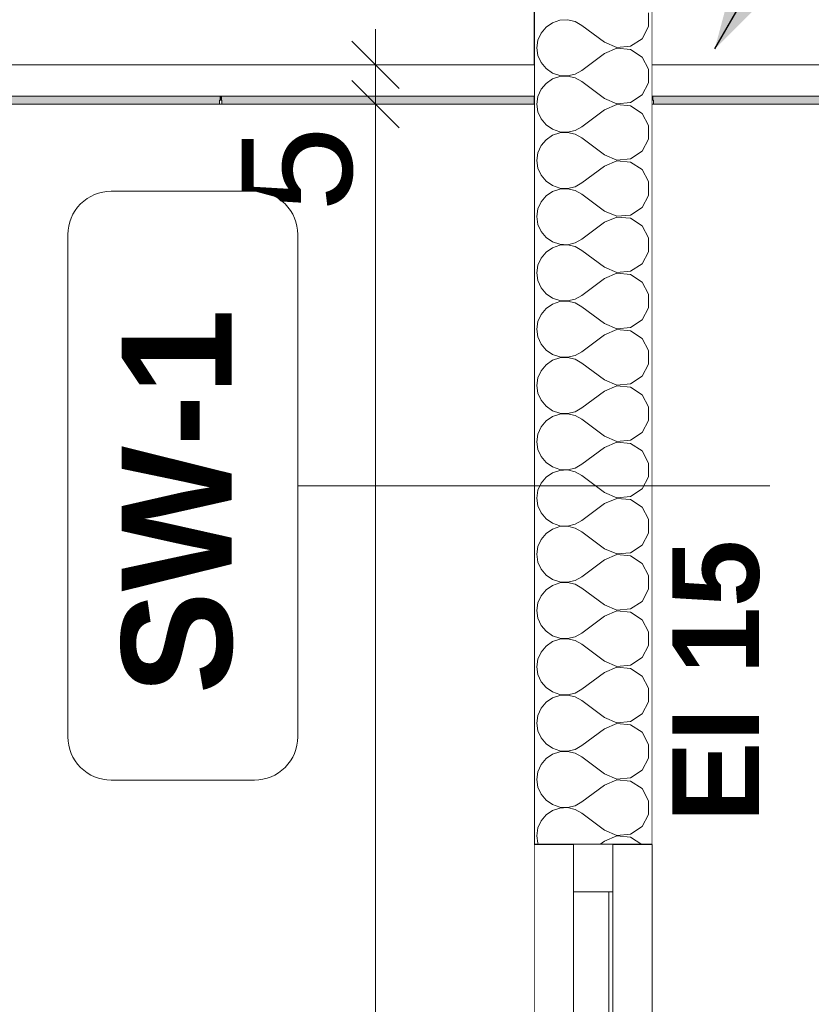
# Model space of a CAD drawing. Header units: millimetres. Extents: x -12989 to 402831, y -50461 to 30884.
# Tile 34 of 175: x 365589 to 366595, y -44103 to -42853. Entities that reach past the tile are written whole.
import ezdxf

# ---------------------------------------------------------------- set-up
doc = ezdxf.new("R2010")
doc.units = ezdxf.units.MM
doc.header["$MEASUREMENT"] = 0
doc.linetypes.add('Wipeout_Contour', pattern=[1000, 0, -1000])
for name, color, linetype in [('A_OZN_ODNOSNIKI', 7, 'Continuous'), ('A_WN_SUFITY', 7, 'Continuous'), ('Nowe_04-ŚCIANY DZIAŁOWE', 7, 'Continuous'), ('Nowe_A_WYM', 7, 'Continuous'), ('Nowe_Drzwi Archicad', 7, 'Continuous')]:
    doc.layers.add(name, color=color, linetype=linetype)
for name, color, linetype, lineweight in [('A_OZN_ODNOSNIKI_Nr_pióra__6', 7, 'Continuous', 13), ('A_OZN_ODNOSNIKI_Nr_pióra__85', 7, 'Continuous', 13), ('A_WN_SUFITY_Nr_pióra__2', 7, 'Continuous', 13), ('A_WN_SUFITY_Nr_pióra__49', 7, 'Continuous', 15), ('Nowe_04-ŚCIANY DZIAŁOWE_Nr_pióra__27', 7, 'Continuous', 25), ('Nowe_A_OZN_ODNOSNIKI_Nr_pióra__85', 7, 'Continuous', 13), ('Nowe_A_WYM_Nr_pióra__1', 7, 'Continuous', 13), ('Nowe_A_WYM_Nr_pióra__45', 7, 'Continuous', 15), ('Nowe_A_WYM_Nr_pióra__85', 7, 'Continuous', 13), ('Nowe_Drzwi Archicad_Nr_pióra__23', 7, 'Continuous', 15), ('Nowe_Drzwi Archicad_Nr_pióra__3', 7, 'Continuous', 13), ('Nowe_Drzwi Archicad_Nr_pióra__87', 7, 'Continuous', 13)]:
    doc.layers.add(name, color=color, linetype=linetype, lineweight=lineweight)
doc.layers.add('Nowe_04-ŚCIANY DZIAŁOWE_Nr_pióra__174', color=7, linetype='Continuous', lineweight=5, true_color=0x6a6a6a)
doc.layers.add('Nowe_A_OZN_OPIS_Nr_pióra__17', color=7, linetype='Continuous', lineweight=13, true_color=0xde1212)
doc.styles.add('STYL_AUTOMATYCZNY_2', font='arial.ttf')
doc.styles.add('STYL_AUTOMATYCZNY_4', font='arial.ttf')
doc.styles.add('STYL_AUTOMATYCZNY_5', font='arial.ttf')
doc.dimstyles.new('STYL_AUTOMATYCZNY__2', dxfattribs={"dimtxt": 139.999998, "dimasz": 57, "dimexe": 0.18, "dimexo": 0.0625, "dimgap": 0, "dimtad": 1, "dimdec": 0, "dimlfac": 0.1, "dimzin": 0, "dimdsep": 46, "dimtxsty": 'STYL_AUTOMATYCZNY_4', "dimblk": 'ARROWHEAD_6', "dimblk1": 'ARROWHEAD_6', "dimblk2": 'ARROWHEAD_6', "dimcen": 0.09, "dimse1": 1, "dimse2": 1, "dimclrd": 7, "dimclre": 7, "dimclrt": 7, "dimadec": 0, "dimazin": 0, "dimtfac": 1, "dimtdec": 4, "dimtmove": 0, "dimatfit": 3, "dimfxl": 0, "dimtolj": 1, "dimtzin": 0, "dimarcsym": 0})
doc.dimstyles.new('STYL_AUTOMATYCZNY__3', dxfattribs={"dimtxt": 0.18, "dimasz": 91.2, "dimexe": 0.18, "dimexo": 0.0625, "dimgap": 0, "dimtad": 0, "dimtih": 1, "dimtoh": 1, "dimdec": 4, "dimzin": 0, "dimdsep": 46, "dimcen": 0.09, "dimadec": 0, "dimazin": 0, "dimtfac": 1, "dimtdec": 4, "dimtmove": 0, "dimatfit": 3, "dimldrblk": 'ARROWHEAD_5', "dimfxl": 0, "dimtolj": 1, "dimtzin": 0, "dimarcsym": 0})

# ---------------------------------------------------------------- blocks, each defined once
blk = doc.blocks.new('*X18', base_point=(362576.7, -45960.6))
at = {"layer": 'Nowe_04-ŚCIANY DZIAŁOWE_Nr_pióra__174', "color": 251, "linetype": 'Continuous', "lineweight": 5, "true_color": 0x6a6a6a}
for p, q in [((366275.1, -42854.1), (366265.8, -42857.2)), ((366285, -42853.6), (366275.1, -42854.1)), ((366294.6, -42855.8), (366285, -42853.6)), ((366303.2, -42860.6), (366294.6, -42855.8)), ((366387.8, -42862.1), (366387.8, -42844.8)), ((366257.7, -42862.8), (366251.4, -42870.4)), ((366265.8, -42857.2), (366257.7, -42862.8)), ((366331.8, -42882), (366303.2, -42860.6)), ((366379.6, -42877.5), (366387.8, -42862.1)), ((366247.4, -42879.4), (366246.1, -42889.2)), ((366251.4, -42870.4), (366247.4, -42879.4)), ((366365.1, -42887.1), (366379.6, -42877.5)), ((366246.1, -42889.2), (366247.4, -42898.9)), ((366331.8, -42882), (366347.8, -42888.8)), ((366347.8, -42889.6), (366331.8, -42896.3)), ((366347.8, -42888.8), (366365.1, -42887.1)), ((366365.1, -42891.2), (366347.8, -42889.6)), ((366379.6, -42900.8), (366365.1, -42891.2)), ((366247.4, -42898.9), (366251.4, -42907.9)), ((366331.8, -42896.3), (366303.2, -42917.7)), ((366387.8, -42916.2), (366379.6, -42900.8)), ((366251.4, -42907.9), (366257.7, -42915.5)), ((366257.7, -42915.5), (366265.8, -42921.1)), ((366294.6, -42922.5), (366303.2, -42917.7)), ((366387.8, -42933.6), (366387.8, -42916.2)), ((366265.8, -42928.6), (366257.7, -42934.2)), ((366265.8, -42921.1), (366275.1, -42924.3)), ((366275.1, -42925.5), (366265.8, -42928.6)), ((366275.1, -42924.3), (366285, -42924.7)), ((366285, -42925), (366275.1, -42925.5)), ((366285, -42924.7), (366294.6, -42922.5)), ((366294.6, -42927.3), (366285, -42925)), ((366303.2, -42932), (366294.6, -42927.3)), ((366251.4, -42941.8), (366247.4, -42950.8)), ((366257.7, -42934.2), (366251.4, -42941.8)), ((366331.8, -42953.4), (366303.2, -42932)), ((366379.6, -42948.9), (366387.8, -42933.6)), ((366247.4, -42950.8), (366246.1, -42960.6)), ((366331.8, -42953.4), (366347.8, -42960.2)), ((366365.1, -42958.5), (366379.6, -42948.9)), ((366246.1, -42960.6), (366247.4, -42970.4)), ((366331.8, -42967.7), (366303.2, -42989.2)), ((366347.8, -42961), (366331.8, -42967.7)), ((366347.8, -42960.2), (366365.1, -42958.5)), ((366365.1, -42962.6), (366347.8, -42961)), ((366379.6, -42972.3), (366365.1, -42962.6)), ((366247.4, -42970.4), (366251.4, -42979.4)), ((366251.4, -42979.4), (366257.7, -42987)), ((366387.8, -42987.6), (366379.6, -42972.3)), ((366257.7, -42987), (366265.8, -42992.5)), ((366265.8, -42992.5), (366275.1, -42995.7)), ((366285, -42996.2), (366294.6, -42993.9)), ((366294.6, -42993.9), (366303.2, -42989.2)), ((366387.8, -43005), (366387.8, -42987.6)), ((366257.7, -43005.7), (366251.4, -43013.2)), ((366265.8, -43000.1), (366257.7, -43005.7)), ((366275.1, -42996.9), (366265.8, -43000.1)), ((366275.1, -42995.7), (366285, -42996.2)), ((366285, -42996.5), (366275.1, -42996.9)), ((366294.6, -42998.7), (366285, -42996.5)), ((366303.2, -43003.4), (366294.6, -42998.7)), ((366331.8, -43024.9), (366303.2, -43003.4)), ((366379.6, -43020.3), (366387.8, -43005)), ((366251.4, -43013.2), (366247.4, -43022.3)), ((366247.4, -43022.3), (366246.1, -43032)), ((366331.8, -43024.9), (366347.8, -43031.6)), ((366347.8, -43031.6), (366365.1, -43030)), ((366365.1, -43030), (366379.6, -43020.3)), ((366246.1, -43032), (366247.4, -43041.8)), ((366247.4, -43041.8), (366251.4, -43050.8)), ((366331.8, -43039.2), (366303.2, -43060.6)), ((366347.8, -43032.4), (366331.8, -43039.2)), ((366365.1, -43034.1), (366347.8, -43032.4)), ((366379.6, -43043.7), (366365.1, -43034.1)), ((366387.8, -43059), (366379.6, -43043.7)), ((366251.4, -43050.8), (366257.7, -43058.4)), ((366257.7, -43058.4), (366265.8, -43064)), ((366265.8, -43064), (366275.1, -43067.1)), ((366275.1, -43068.4), (366265.8, -43071.5)), ((366275.1, -43067.1), (366285, -43067.6)), ((366285, -43067.9), (366275.1, -43068.4)), ((366285, -43067.6), (366294.6, -43065.4)), ((366294.6, -43070.1), (366285, -43067.9)), ((366294.6, -43065.4), (366303.2, -43060.6)), ((366387.8, -43076.4), (366387.8, -43059)), ((366257.7, -43077.1), (366251.4, -43084.7)), ((366265.8, -43071.5), (366257.7, -43077.1)), ((366303.2, -43074.9), (366294.6, -43070.1)), ((366331.8, -43096.3), (366303.2, -43074.9)), ((366379.6, -43091.8), (366387.8, -43076.4)), ((366247.4, -43093.7), (366246.1, -43103.4)), ((366251.4, -43084.7), (366247.4, -43093.7)), ((366365.1, -43101.4), (366379.6, -43091.8)), ((366246.1, -43103.4), (366247.4, -43113.2)), ((366331.8, -43096.3), (366347.8, -43103)), ((366347.8, -43103.9), (366331.8, -43110.6)), ((366347.8, -43103), (366365.1, -43101.4)), ((366365.1, -43105.5), (366347.8, -43103.9)), ((366379.6, -43115.1), (366365.1, -43105.5)), ((366247.4, -43113.2), (366251.4, -43122.2)), ((366331.8, -43110.6), (366303.2, -43132)), ((366387.8, -43130.5), (366379.6, -43115.1)), ((366251.4, -43122.2), (366257.7, -43129.8)), ((366257.7, -43129.8), (366265.8, -43135.4)), ((366387.8, -43147.9), (366387.8, -43130.5)), ((366265.8, -43142.9), (366257.7, -43148.5)), ((366265.8, -43135.4), (366275.1, -43138.5)), ((366275.1, -43139.8), (366265.8, -43142.9)), ((366275.1, -43138.5), (366285, -43139)), ((366285, -43139.3), (366275.1, -43139.8)), ((366285, -43139), (366294.6, -43136.8)), ((366294.6, -43141.5), (366285, -43139.3)), ((366294.6, -43136.8), (366303.2, -43132)), ((366303.2, -43146.3), (366294.6, -43141.5)), ((366251.4, -43156.1), (366247.4, -43165.1)), ((366257.7, -43148.5), (366251.4, -43156.1)), ((366331.8, -43167.7), (366303.2, -43146.3)), ((366379.6, -43163.2), (366387.8, -43147.9)), ((366247.4, -43165.1), (366246.1, -43174.9)), ((366331.8, -43167.7), (366347.8, -43174.5)), ((366365.1, -43172.8), (366379.6, -43163.2)), ((366246.1, -43174.9), (366247.4, -43184.6)), ((366347.8, -43175.3), (366331.8, -43182)), ((366347.8, -43174.5), (366365.1, -43172.8)), ((366365.1, -43176.9), (366347.8, -43175.3)), ((366379.6, -43186.6), (366365.1, -43176.9)), ((366247.4, -43184.6), (366251.4, -43193.7)), ((366251.4, -43193.7), (366257.7, -43201.2)), ((366331.8, -43182), (366303.2, -43203.4)), ((366387.8, -43201.9), (366379.6, -43186.6)), ((366257.7, -43201.2), (366265.8, -43206.8)), ((366265.8, -43206.8), (366275.1, -43210)), ((366294.6, -43208.2), (366303.2, -43203.4)), ((366387.8, -43219.3), (366387.8, -43201.9)), ((366265.8, -43214.4), (366257.7, -43219.9)), ((366275.1, -43211.2), (366265.8, -43214.4)), ((366275.1, -43210), (366285, -43210.4)), ((366285, -43210.7), (366275.1, -43211.2)), ((366285, -43210.4), (366294.6, -43208.2)), ((366294.6, -43213), (366285, -43210.7)), ((366303.2, -43217.7), (366294.6, -43213)), ((366331.8, -43239.2), (366303.2, -43217.7)), ((366379.6, -43234.6), (366387.8, -43219.3)), ((366251.4, -43227.5), (366247.4, -43236.5)), ((366257.7, -43219.9), (366251.4, -43227.5)), ((366247.4, -43236.5), (366246.1, -43246.3)), ((366331.8, -43239.2), (366347.8, -43245.9)), ((366347.8, -43245.9), (366365.1, -43244.3)), ((366365.1, -43244.3), (366379.6, -43234.6)), ((366246.1, -43246.3), (366247.4, -43256.1)), ((366247.4, -43256.1), (366251.4, -43265.1)), ((366331.8, -43253.4), (366303.2, -43274.9)), ((366347.8, -43246.7), (366331.8, -43253.4)), ((366365.1, -43248.4), (366347.8, -43246.7)), ((366379.6, -43258), (366365.1, -43248.4)), ((366251.4, -43265.1), (366257.7, -43272.7)), ((366387.8, -43273.3), (366379.6, -43258)), ((366257.7, -43272.7), (366265.8, -43278.3)), ((366265.8, -43278.3), (366275.1, -43281.4)), ((366275.1, -43281.4), (366285, -43281.9)), ((366285, -43281.9), (366294.6, -43279.6)), ((366294.6, -43279.6), (366303.2, -43274.9)), ((366387.8, -43290.7), (366387.8, -43273.3)), ((366257.7, -43291.4), (366251.4, -43299)), ((366265.8, -43285.8), (366257.7, -43291.4)), ((366275.1, -43282.6), (366265.8, -43285.8)), ((366285, -43282.2), (366275.1, -43282.6)), ((366294.6, -43284.4), (366285, -43282.2)), ((366303.2, -43289.2), (366294.6, -43284.4)), ((366331.8, -43310.6), (366303.2, -43289.2)), ((366379.6, -43306.1), (366387.8, -43290.7)), ((366251.4, -43299), (366247.4, -43308)), ((366365.1, -43315.7), (366379.6, -43306.1)), ((366247.4, -43308), (366246.1, -43317.7)), ((366246.1, -43317.7), (366247.4, -43327.5)), ((366331.8, -43310.6), (366347.8, -43317.3)), ((366347.8, -43318.1), (366331.8, -43324.9)), ((366347.8, -43317.3), (366365.1, -43315.7)), ((366365.1, -43319.8), (366347.8, -43318.1)), ((366247.4, -43327.5), (366251.4, -43336.5)), ((366331.8, -43324.9), (366303.2, -43346.3)), ((366379.6, -43329.4), (366365.1, -43319.8)), ((366387.8, -43344.8), (366379.6, -43329.4)), ((366251.4, -43336.5), (366257.7, -43344.1)), ((366257.7, -43344.1), (366265.8, -43349.7)), ((366265.8, -43349.7), (366275.1, -43352.8)), ((366275.1, -43354.1), (366265.8, -43357.2)), ((366275.1, -43352.8), (366285, -43353.3)), ((366285, -43353.6), (366275.1, -43354.1)), ((366285, -43353.3), (366294.6, -43351.1)), ((366294.6, -43355.8), (366285, -43353.6)), ((366294.6, -43351.1), (366303.2, -43346.3)), ((366303.2, -43360.6), (366294.6, -43355.8)), ((366387.8, -43362.1), (366387.8, -43344.8)), ((366257.7, -43362.8), (366251.4, -43370.4)), ((366265.8, -43357.2), (366257.7, -43362.8)), ((366331.8, -43382), (366303.2, -43360.6)), ((366379.6, -43377.5), (366387.8, -43362.1)), ((366247.4, -43379.4), (366246.1, -43389.2)), ((366251.4, -43370.4), (366247.4, -43379.4)), ((366365.1, -43387.1), (366379.6, -43377.5)), ((366246.1, -43389.2), (366247.4, -43398.9)), ((366331.8, -43382), (366347.8, -43388.8)), ((366347.8, -43389.6), (366331.8, -43396.3)), ((366347.8, -43388.8), (366365.1, -43387.1)), ((366365.1, -43391.2), (366347.8, -43389.6)), ((366379.6, -43400.8), (366365.1, -43391.2)), ((366247.4, -43398.9), (366251.4, -43407.9)), ((366331.8, -43396.3), (366303.2, -43417.7)), ((366387.8, -43416.2), (366379.6, -43400.8)), ((366251.4, -43407.9), (366257.7, -43415.5)), ((366257.7, -43415.5), (366265.8, -43421.1)), ((366294.6, -43422.5), (366303.2, -43417.7)), ((366387.8, -43433.6), (366387.8, -43416.2)), ((366265.8, -43428.6), (366257.7, -43434.2)), ((366265.8, -43421.1), (366275.1, -43424.3)), ((366275.1, -43425.5), (366265.8, -43428.6)), ((366275.1, -43424.3), (366285, -43424.7)), ((366285, -43425), (366275.1, -43425.5)), ((366285, -43424.7), (366294.6, -43422.5)), ((366294.6, -43427.3), (366285, -43425)), ((366303.2, -43432), (366294.6, -43427.3)), ((366251.4, -43441.8), (366247.4, -43450.8)), ((366257.7, -43434.2), (366251.4, -43441.8)), ((366331.8, -43453.4), (366303.2, -43432)), ((366379.6, -43448.9), (366387.8, -43433.6)), ((366247.4, -43450.8), (366246.1, -43460.6)), ((366331.8, -43453.4), (366347.8, -43460.2)), ((366365.1, -43458.5), (366379.6, -43448.9)), ((366246.1, -43460.6), (366247.4, -43470.4)), ((366331.8, -43467.7), (366303.2, -43489.2)), ((366347.8, -43461), (366331.8, -43467.7)), ((366347.8, -43460.2), (366365.1, -43458.5)), ((366365.1, -43462.6), (366347.8, -43461)), ((366379.6, -43472.3), (366365.1, -43462.6)), ((366247.4, -43470.4), (366251.4, -43479.4)), ((366251.4, -43479.4), (366257.7, -43487)), ((366387.8, -43487.6), (366379.6, -43472.3)), ((366257.7, -43487), (366265.8, -43492.5)), ((366265.8, -43492.5), (366275.1, -43495.7)), ((366285, -43496.2), (366294.6, -43493.9)), ((366294.6, -43493.9), (366303.2, -43489.2)), ((366387.8, -43505), (366387.8, -43487.6)), ((366257.7, -43505.7), (366251.4, -43513.2)), ((366265.8, -43500.1), (366257.7, -43505.7)), ((366275.1, -43496.9), (366265.8, -43500.1)), ((366275.1, -43495.7), (366285, -43496.2)), ((366285, -43496.5), (366275.1, -43496.9)), ((366294.6, -43498.7), (366285, -43496.5)), ((366303.2, -43503.4), (366294.6, -43498.7)), ((366331.8, -43524.9), (366303.2, -43503.4)), ((366379.6, -43520.3), (366387.8, -43505)), ((366251.4, -43513.2), (366247.4, -43522.3)), ((366247.4, -43522.3), (366246.1, -43532)), ((366331.8, -43524.9), (366347.8, -43531.6)), ((366347.8, -43531.6), (366365.1, -43530)), ((366365.1, -43530), (366379.6, -43520.3)), ((366246.1, -43532), (366247.4, -43541.8)), ((366247.4, -43541.8), (366251.4, -43550.8)), ((366331.8, -43539.2), (366303.2, -43560.6)), ((366347.8, -43532.4), (366331.8, -43539.2)), ((366365.1, -43534.1), (366347.8, -43532.4)), ((366379.6, -43543.7), (366365.1, -43534.1)), ((366387.8, -43559), (366379.6, -43543.7)), ((366251.4, -43550.8), (366257.7, -43558.4)), ((366257.7, -43558.4), (366265.8, -43564)), ((366265.8, -43564), (366275.1, -43567.1)), ((366275.1, -43568.4), (366265.8, -43571.5)), ((366275.1, -43567.1), (366285, -43567.6)), ((366285, -43567.9), (366275.1, -43568.4)), ((366285, -43567.6), (366294.6, -43565.4)), ((366294.6, -43570.1), (366285, -43567.9)), ((366294.6, -43565.4), (366303.2, -43560.6)), ((366387.8, -43576.4), (366387.8, -43559)), ((366257.7, -43577.1), (366251.4, -43584.7)), ((366265.8, -43571.5), (366257.7, -43577.1)), ((366303.2, -43574.9), (366294.6, -43570.1)), ((366331.8, -43596.3), (366303.2, -43574.9)), ((366379.6, -43591.8), (366387.8, -43576.4)), ((366247.4, -43593.7), (366246.1, -43603.4)), ((366251.4, -43584.7), (366247.4, -43593.7)), ((366365.1, -43601.4), (366379.6, -43591.8)), ((366246.1, -43603.4), (366247.4, -43613.2)), ((366331.8, -43596.3), (366347.8, -43603)), ((366347.8, -43603.9), (366331.8, -43610.6)), ((366347.8, -43603), (366365.1, -43601.4)), ((366365.1, -43605.5), (366347.8, -43603.9)), ((366379.6, -43615.1), (366365.1, -43605.5)), ((366247.4, -43613.2), (366251.4, -43622.2)), ((366331.8, -43610.6), (366303.2, -43632)), ((366387.8, -43630.5), (366379.6, -43615.1)), ((366251.4, -43622.2), (366257.7, -43629.8)), ((366257.7, -43629.8), (366265.8, -43635.4)), ((366387.8, -43647.9), (366387.8, -43630.5)), ((366265.8, -43642.9), (366257.7, -43648.5)), ((366265.8, -43635.4), (366275.1, -43638.5)), ((366275.1, -43639.8), (366265.8, -43642.9)), ((366275.1, -43638.5), (366285, -43639)), ((366285, -43639.3), (366275.1, -43639.8)), ((366285, -43639), (366294.6, -43636.8)), ((366294.6, -43641.5), (366285, -43639.3)), ((366294.6, -43636.8), (366303.2, -43632)), ((366303.2, -43646.3), (366294.6, -43641.5)), ((366251.4, -43656.1), (366247.4, -43665.1)), ((366257.7, -43648.5), (366251.4, -43656.1)), ((366331.8, -43667.7), (366303.2, -43646.3)), ((366379.6, -43663.2), (366387.8, -43647.9)), ((366247.4, -43665.1), (366246.1, -43674.9)), ((366331.8, -43667.7), (366347.8, -43674.5)), ((366365.1, -43672.8), (366379.6, -43663.2)), ((366246.1, -43674.9), (366247.4, -43684.6)), ((366347.8, -43675.3), (366331.8, -43682)), ((366347.8, -43674.5), (366365.1, -43672.8)), ((366365.1, -43676.9), (366347.8, -43675.3)), ((366379.6, -43686.6), (366365.1, -43676.9)), ((366247.4, -43684.6), (366251.4, -43693.7)), ((366251.4, -43693.7), (366257.7, -43701.2)), ((366331.8, -43682), (366303.2, -43703.4)), ((366387.8, -43701.9), (366379.6, -43686.6)), ((366257.7, -43701.2), (366265.8, -43706.8)), ((366265.8, -43706.8), (366275.1, -43710)), ((366294.6, -43708.2), (366303.2, -43703.4)), ((366387.8, -43719.3), (366387.8, -43701.9)), ((366265.8, -43714.4), (366257.7, -43719.9)), ((366275.1, -43711.2), (366265.8, -43714.4)), ((366275.1, -43710), (366285, -43710.4)), ((366285, -43710.7), (366275.1, -43711.2)), ((366285, -43710.4), (366294.6, -43708.2)), ((366294.6, -43713), (366285, -43710.7)), ((366303.2, -43717.7), (366294.6, -43713)), ((366331.8, -43739.2), (366303.2, -43717.7)), ((366379.6, -43734.6), (366387.8, -43719.3)), ((366251.4, -43727.5), (366247.4, -43736.5)), ((366257.7, -43719.9), (366251.4, -43727.5)), ((366247.4, -43736.5), (366246.1, -43746.3)), ((366331.8, -43739.2), (366347.8, -43745.9)), ((366347.8, -43745.9), (366365.1, -43744.3)), ((366365.1, -43744.3), (366379.6, -43734.6)), ((366246.1, -43746.3), (366247.4, -43756.1)), ((366247.4, -43756.1), (366251.4, -43765.1)), ((366331.8, -43753.4), (366303.2, -43774.9)), ((366347.8, -43746.7), (366331.8, -43753.4)), ((366365.1, -43748.4), (366347.8, -43746.7)), ((366379.6, -43758), (366365.1, -43748.4)), ((366251.4, -43765.1), (366257.7, -43772.7)), ((366387.8, -43773.3), (366379.6, -43758)), ((366257.7, -43772.7), (366265.8, -43778.3)), ((366265.8, -43778.3), (366275.1, -43781.4)), ((366275.1, -43781.4), (366285, -43781.9)), ((366285, -43781.9), (366294.6, -43779.6)), ((366294.6, -43779.6), (366303.2, -43774.9)), ((366387.8, -43790.7), (366387.8, -43773.3)), ((366257.7, -43791.4), (366251.4, -43799)), ((366265.8, -43785.8), (366257.7, -43791.4)), ((366275.1, -43782.6), (366265.8, -43785.8)), ((366285, -43782.2), (366275.1, -43782.6)), ((366294.6, -43784.4), (366285, -43782.2)), ((366303.2, -43789.2), (366294.6, -43784.4)), ((366331.8, -43810.6), (366303.2, -43789.2)), ((366379.6, -43806.1), (366387.8, -43790.7)), ((366251.4, -43799), (366247.4, -43808)), ((366365.1, -43815.7), (366379.6, -43806.1)), ((366247.4, -43808), (366246.1, -43817.7)), ((366246.1, -43817.7), (366247.4, -43827.5)), ((366331.8, -43810.6), (366347.8, -43817.3)), ((366347.8, -43818.1), (366331.8, -43824.9)), ((366347.8, -43817.3), (366365.1, -43815.7)), ((366365.1, -43819.8), (366347.8, -43818.1)), ((366247.4, -43827.5), (366251.4, -43836.5)), ((366331.8, -43824.9), (366303.2, -43846.3)), ((366379.6, -43829.4), (366365.1, -43819.8)), ((366387.8, -43844.8), (366379.6, -43829.4)), ((366251.4, -43836.5), (366257.7, -43844.1)), ((366257.7, -43844.1), (366265.8, -43849.7)), ((366265.8, -43849.7), (366275.1, -43852.8)), ((366275.1, -43854.1), (366265.8, -43857.2)), ((366275.1, -43852.8), (366285, -43853.3)), ((366285, -43853.6), (366275.1, -43854.1)), ((366285, -43853.3), (366294.6, -43851.1)), ((366294.6, -43855.8), (366285, -43853.6)), ((366294.6, -43851.1), (366303.2, -43846.3)), ((366303.2, -43860.6), (366294.6, -43855.8)), ((366387.8, -43862.1), (366387.8, -43844.8)), ((366257.7, -43862.8), (366251.4, -43870.4)), ((366265.8, -43857.2), (366257.7, -43862.8)), ((366331.8, -43882), (366303.2, -43860.6)), ((366379.6, -43877.5), (366387.8, -43862.1)), ((366247.4, -43879.4), (366246.1, -43889.2)), ((366251.4, -43870.4), (366247.4, -43879.4)), ((366365.1, -43887.1), (366379.6, -43877.5)), ((366246.1, -43889.2), (366247.4, -43898.9)), ((366331.8, -43882), (366347.8, -43888.8)), ((366347.8, -43889.6), (366331.8, -43896.3)), ((366347.8, -43888.8), (366365.1, -43887.1)), ((366365.1, -43891.2), (366347.8, -43889.6)), ((366379.2, -43900.6), (366365.1, -43891.2)), ((366247.4, -43898.9), (366248.2, -43900.6)), ((366331.8, -43896.3), (366326.1, -43900.6))]:
    blk.add_line(p, q, dxfattribs=at)
blk = doc.blocks.new('ElemPrzekroju_7_1', base_point=(362576.7, -45960.6))
at = {"color": 254, "linetype": 'Wipeout_Contour', "lineweight": 0, "ltscale": 1476057.859608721}
blk.add_wipeout([(366242.5, -45960.6), (366292.5, -45960.6), (366292.5, -43900.6), (366242.5, -43900.6)], dxfattribs=at).dxf.layer = 'Nowe_04-ŚCIANY DZIAŁOWE'
at = {"color": 254, "linetype": 'Wipeout_Contour', "lineweight": 0, "ltscale": 1845425.987843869}
blk.add_wipeout([(366342.5, -43960.6), (366342.5, -45960.6), (366392.5, -45960.6), (366392.5, -43900.6), (366342.5, -43900.6)], dxfattribs=at).dxf.layer = 'Nowe_04-ŚCIANY DZIAŁOWE'
at = {"color": 254, "linetype": 'Wipeout_Contour', "lineweight": 0, "ltscale": 1843647.524760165}
blk.add_wipeout([(366242.5, -39378.9), (366242.5, -43900.6), (366292.5, -43900.6), (366392.5, -43900.6), (366392.5, -39378.9)], dxfattribs=at).dxf.layer = 'Nowe_04-ŚCIANY DZIAŁOWE'
at = {"layer": 'Nowe_04-ŚCIANY DZIAŁOWE_Nr_pióra__27', "color": 7, "linetype": 'Continuous', "lineweight": 25}
for p, q in [((366242.5, -39378.9), (366242.5, -42910.6)), ((366392.5, -39378.9), (366392.5, -42910.6)), ((366242.5, -42960.6), (366242.5, -43900.6)), ((366392.5, -42960.6), (366392.5, -43900.6))]:
    blk.add_line(p, q, dxfattribs=at)
at = {"layer": 'Nowe_04-ŚCIANY DZIAŁOWE_Nr_pióra__27', "color": 7, "linetype": 'Continuous', "lineweight": 25, "flags": 128}
for points in [[(366242.5, -42910.6), (366242.5, -42950.6), (366242.5, -42960.6)], [(366392.5, -42910.6), (366392.5, -42950.6), (366392.5, -42955.6), (366392.5, -42960.6)], [(366392.5, -43900.6), (366342.5, -43900.6), (366292.5, -43900.6), (366242.5, -43900.6)]]:
    blk.add_lwpolyline(points, dxfattribs=at)
at = {"layer": 'Nowe_04-ŚCIANY DZIAŁOWE', "lineweight": 0}
blk.add_blockref('*X18', (362576.7, -45960.6), dxfattribs=at)
blk = doc.blocks.new('ElemPrzekroju_8_1', base_point=(362576.7, -45960.6))
at = {"color": 254, "linetype": 'Wipeout_Contour', "lineweight": 0, "ltscale": 11094433.41092372}
blk.add_wipeout([(366392.5, -44960.6), (366392.5, -45960.6), (366762.5, -45960.6), (366762.5, -43900.6), (367772.5, -43900.6), (367772.5, -45960.6), (368142.5, -45960.6), (368142.5, -44960.6), (368135.4, -44957.7), (368132.5, -44950.6), (368135.4, -44943.5), (368142.5, -44940.6), (368142.5, -42960.6), (367600, -42960.6), (367600, -42955.6), (367597, -42955.6), (367597, -42960.6), (366997, -42960.6), (366997, -42955.6), (366994, -42955.6), (366994, -42960.6), (366394, -42960.6), (366394, -42955.6), (366392.5, -42955.6), (366392.5, -44940.6), (366397.5, -44940.6), (366404.6, -44943.5), (366407.5, -44950.6), (366404.6, -44957.7), (366397.5, -44960.6)], dxfattribs=at).dxf.layer = 'Nowe_04-ŚCIANY DZIAŁOWE'
at = {"color": 254, "linetype": 'Wipeout_Contour', "lineweight": 0, "ltscale": 6641683.593556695}
blk.add_wipeout([(366410.1, -39413.3), (366392.5, -39412.3), (366392.5, -42950.6), (366398.2, -42950.6), (366994, -42950.6), (368142.5, -42950.6), (368142.5, -39509.4), (366550.1, -39751.9), (366540, -39749.5), (366538, -39743.6), (366545.2, -39737.8), (366557.4, -39735.4), (368075.4, -39504.2), (366470.1, -39416.5), (366470.1, -39476.5), (366413.1, -39476.5), (366413.1, -39535.5), (366410.1, -39535.5)], dxfattribs=at).dxf.layer = 'Nowe_04-ŚCIANY DZIAŁOWE'
blk = doc.blocks.new('ElemPrzekroju_14_1', base_point=(362576.7, -45960.6))
at = {"layer": 'Nowe_Drzwi Archicad_Nr_pióra__87', "color": 7, "linetype": 'Continuous', "lineweight": 13}
for p, q in [((366242.5, -45960.6), (366242.5, -43900.6)), ((366392.5, -43900.6), (366392.5, -45960.6))]:
    blk.add_line(p, q, dxfattribs=at)
at = {"color": 254, "linetype": 'Wipeout_Contour', "lineweight": 0, "ltscale": 2214686.190268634}
blk.add_wipeout([(366292.5, -45960.6), (366342.5, -45960.6), (366342.5, -43960.6), (366337.5, -43960.6), (366337.5, -45950.6), (366292.5, -45950.6)], dxfattribs=at).dxf.layer = 'Nowe_Drzwi Archicad'
at = {"color": 254, "linetype": 'Wipeout_Contour', "lineweight": 0, "ltscale": 1476258.244542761}
blk.add_wipeout([(366292.5, -45950.6), (366337.5, -45950.6), (366337.5, -43960.6), (366292.5, -43960.6)], dxfattribs=at).dxf.layer = 'Nowe_Drzwi Archicad'
at = {"layer": 'Nowe_Drzwi Archicad_Nr_pióra__3', "color": 7, "linetype": 'Continuous', "lineweight": 13}
for p, q in [((366292.4, -44057), (366292.4, -44116.3)), ((366292.4, -44153.4), (366292.4, -44212.7)), ((366292.4, -44249.8), (366292.4, -44280)), ((366292.4, -45661.4), (366292.4, -45631.2)), ((366337.6, -45950.6), (366337.6, -45631.2)), ((366292.4, -45757.8), (366292.4, -45698.4)), ((366292.4, -45854.2), (366292.4, -45794.9)), ((366292.4, -45950.6), (366292.4, -45891.3)), ((366292.5, -45950.6), (366292.5, -45960.6)), ((366337.5, -45950.6), (366292.5, -45950.6))]:
    blk.add_line(p, q, dxfattribs=at)
at = {"color": 254, "linetype": 'Wipeout_Contour', "lineweight": 0, "ltscale": 1475769.08202172}
blk.add_wipeout([(366292.5, -43960.6), (366342.5, -43960.6), (366342.5, -43900.6), (366292.5, -43900.6)], dxfattribs=at).dxf.layer = 'Nowe_Drzwi Archicad'
at = {"layer": 'Nowe_Drzwi Archicad_Nr_pióra__23', "color": 7, "linetype": 'Continuous', "lineweight": 15}
for p, q in [((366292.5, -43900.6), (366292.5, -43960.6)), ((366342.5, -43900.6), (366342.5, -43960.6))]:
    blk.add_line(p, q, dxfattribs=at)
at = {"layer": 'Nowe_Drzwi Archicad_Nr_pióra__23', "color": 7, "linetype": 'Continuous', "lineweight": 15, "flags": 128}
blk.add_lwpolyline([(366342.5, -43960.6), (366337.5, -43960.6), (366292.5, -43960.6)], dxfattribs=at)
at = {"layer": 'Nowe_Drzwi Archicad_Nr_pióra__3', "color": 7, "linetype": 'Continuous', "lineweight": 13}
for p, q in [((366292.4, -43960.6), (366292.4, -44019.9)), ((366292.5, -43960.6), (366292.5, -45950.6)), ((366337.5, -43960.6), (366337.5, -45950.6)), ((366337.6, -43960.6), (366337.6, -44280)), ((366342.5, -43960.6), (366342.5, -45960.6))]:
    blk.add_line(p, q, dxfattribs=at)
blk = doc.blocks.new('ElemPrzekroju_18_1', base_point=(362576.7, -45960.6))
at = {"color": 254, "linetype": 'Wipeout_Contour', "lineweight": 0, "ltscale": 7349630.424440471}
blk.add_wipeout([(363490.2, -42960.6), (363490.2, -45960.6), (366242.5, -45960.6), (366242.5, -42960.6), (365846.2, -42960.6), (365846.2, -42955.6), (365843.2, -42955.6), (365843.2, -42960.6), (365243.2, -42960.6), (365243.2, -42955.6), (365240.2, -42955.6), (365240.2, -42960.6), (364640.2, -42960.6), (364640.2, -42955.6), (364637.2, -42955.6), (364637.2, -42960.6), (364037.2, -42960.6), (364037.2, -42955.6), (364034.2, -42955.6), (364034.2, -42960.6)], dxfattribs=at).dxf.layer = 'Nowe_04-ŚCIANY DZIAŁOWE'
blk = doc.blocks.new('ElemPrzekroju_26_1', base_point=(362576.7, -45960.6))
at = {"color": 254, "linetype": 'Wipeout_Contour', "lineweight": 0, "ltscale": 1475611.882110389}
blk.add_wipeout([(366392.5, -42955.6), (366392.5, -42960.6), (366394, -42960.6), (366394, -42955.6)], dxfattribs=at).dxf.layer = 'A_WN_SUFITY'
at = {"color": 254, "linetype": 'Wipeout_Contour', "lineweight": 0, "ltscale": 2217478.981726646}
blk.add_wipeout([(366392.5, -42950.6), (366398.2, -42950.6), (366994, -42950.6), (368142.5, -42950.6), (368142.5, -42910.6), (366392.5, -42910.6)], dxfattribs=at).dxf.layer = 'A_WN_SUFITY'
at = {"color": 254, "linetype": 'Wipeout_Contour', "lineweight": 0, "ltscale": 1475611.882110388}
blk.add_wipeout([(366392.5, -42960.6), (366394, -42960.6), (366394, -42955.6), (366392.5, -42955.6)], dxfattribs=at).dxf.layer = 'A_WN_SUFITY'
at = {"color": 254, "linetype": 'Wipeout_Contour', "lineweight": 0, "ltscale": 2959472.029913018}
blk.add_wipeout([(366392.5, -42910.6), (366392.5, -42950.6), (367600, -42950.6), (367600, -42955.6), (367597, -42955.6), (367597, -42960.6), (368142.5, -42960.6), (368142.5, -42910.6)], dxfattribs=at).dxf.layer = 'A_WN_SUFITY'
at = {"layer": 'A_WN_SUFITY_Nr_pióra__49', "color": 7, "linetype": 'Continuous', "lineweight": 15}
for p, q in [((368142.5, -42910.6), (366392.5, -42910.6)), ((366394, -42960.6), (366392.5, -42960.6)), ((366994, -42960.6), (366394, -42960.6))]:
    blk.add_line(p, q, dxfattribs=at)
blk = doc.blocks.new('ElemPrzekroju_27_1', base_point=(362576.7, -45960.6))
at = {"color": 254, "linetype": 'Wipeout_Contour', "lineweight": 0, "ltscale": 1467023.915540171}
blk.add_wipeout([(362226.7, -42910.6), (362226.7, -42950.6), (366242.5, -42950.6), (366242.5, -42910.6)], dxfattribs=at).dxf.layer = 'A_WN_SUFITY'
at = {"color": 254, "linetype": 'Wipeout_Contour', "lineweight": 0, "ltscale": 1473432.874190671}
blk.add_wipeout([(365843.2, -42960.6), (365846.2, -42960.6), (365846.2, -42955.6), (365843.2, -42955.6)], dxfattribs=at).dxf.layer = 'A_WN_SUFITY'
at = {"color": 254, "linetype": 'Wipeout_Contour', "lineweight": 0, "ltscale": 1467023.915547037}
blk.add_wipeout([(366242.5, -42910.6), (362226.7, -42910.6), (362226.7, -42950.6), (366242.5, -42950.6)], dxfattribs=at).dxf.layer = 'A_WN_SUFITY'
at = {"layer": 'A_WN_SUFITY_Nr_pióra__49', "color": 7, "linetype": 'Continuous', "lineweight": 15}
blk.add_line((366242.5, -42910.6), (362226.7, -42910.6), dxfattribs=at)
at = {"color": 254, "linetype": 'Wipeout_Contour', "lineweight": 0, "ltscale": 1473432.874190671}
blk.add_wipeout([(365843.2, -42955.6), (365843.2, -42960.6), (365846.2, -42960.6), (365846.2, -42955.6)], dxfattribs=at).dxf.layer = 'A_WN_SUFITY'
at = {"layer": 'A_WN_SUFITY_Nr_pióra__49', "color": 7, "linetype": 'Continuous', "lineweight": 15}
for p, q in [((365843.2, -42960.6), (365243.2, -42960.6)), ((365846.2, -42960.6), (365843.2, -42960.6)), ((366242.5, -42960.6), (365846.2, -42960.6))]:
    blk.add_line(p, q, dxfattribs=at)
blk = doc.blocks.new('ElemPrzekroju_28_1', base_point=(362576.7, -45960.6))
at = {"layer": 'A_WN_SUFITY', "linetype": 'Continuous', "lineweight": 0, "true_color": 0x000000}
for points in [[(366392.5, -42950.6), (366392.5, -42955.6), (366394, -42955.6), (366394, -42950.6)], [(366394, -42950.6), (366394, -42960.6), (366994, -42960.6), (366994, -42950.6)]]:
    blk.add_hatch(color=18, dxfattribs=at).paths.add_polyline_path(points)
at = {"layer": 'A_WN_SUFITY_Nr_pióra__2', "color": 7, "linetype": 'Continuous', "lineweight": 13}
for q in [(366392.5, -42955.6), (366394, -42960.6)]:
    blk.add_line((366394, -42955.6), q, dxfattribs=at)
at = {"layer": 'A_WN_SUFITY_Nr_pióra__2', "color": 7, "linetype": 'Continuous', "lineweight": 13, "flags": 128}
blk.add_lwpolyline([(368142.5, -42950.6), (367600, -42950.6), (367598.5, -42950.6), (367597, -42950.6), (366997, -42950.6), (366995.5, -42950.6), (366994, -42950.6), (366394, -42950.6), (366392.5, -42950.6)], dxfattribs=at)
blk = doc.blocks.new('ElemPrzekroju_29_1', base_point=(362576.7, -45960.6))
at = {"layer": 'A_WN_SUFITY', "linetype": 'Continuous', "lineweight": 0, "true_color": 0x000000}
for points in [[(365843.2, -42960.6), (365843.2, -42950.6), (365243.2, -42950.6), (365243.2, -42960.6)], [(365843.2, -42955.6), (365844.7, -42955.6), (365844.7, -42950.6), (365843.2, -42950.6)], [(365846.2, -42955.6), (365846.2, -42950.6), (365844.7, -42950.6), (365844.7, -42955.6)], [(365846.2, -42960.6), (366242.5, -42960.6), (366242.5, -42950.6), (365846.2, -42950.6)]]:
    blk.add_hatch(color=18, dxfattribs=at).paths.add_polyline_path(points)
at = {"layer": 'A_WN_SUFITY_Nr_pióra__2', "color": 7, "linetype": 'Continuous', "lineweight": 13}
for p, q in [((365843.2, -42955.6), (365843.2, -42960.6)), ((365846.2, -42955.6), (365846.2, -42960.6))]:
    blk.add_line(p, q, dxfattribs=at)
at = {"layer": 'A_WN_SUFITY_Nr_pióra__2', "color": 7, "linetype": 'Continuous', "lineweight": 13, "flags": 128}
for points in [[(366242.5, -42950.6), (365846.2, -42950.6), (365844.7, -42950.6), (365843.2, -42950.6), (365243.2, -42950.6), (365241.7, -42950.6), (365240.2, -42950.6), (364640.2, -42950.6), (364638.7, -42950.6), (364637.2, -42950.6), (364037.2, -42950.6), (364035.7, -42950.6), (364034.2, -42950.6), (363434.2, -42950.6), (363432.7, -42950.6), (363431.2, -42950.6), (362831.2, -42950.6), (362829.7, -42950.6), (362828.2, -42950.6), (362228.2, -42950.6), (362226.7, -42950.6)], [(365846.2, -42955.6), (365844.7, -42955.6), (365843.2, -42955.6)]]:
    blk.add_lwpolyline(points, dxfattribs=at)
blk = doc.blocks.new('*D366', base_point=(362576.7, -45960.6))
at = {"layer": 'Nowe_A_WYM_Nr_pióra__45', "color": 7, "linetype": 'Continuous', "lineweight": 15}
for p, q in [((366071.2, -42990.6), (366011.2, -42930.6)), ((366011.2, -45930.6), (366071.2, -45990.6))]:
    blk.add_line(p, q, dxfattribs=at)
at = {"layer": 'Nowe_A_WYM_Nr_pióra__85', "color": 7, "linetype": 'Continuous', "lineweight": 13}
for p, q in [((366097.4, -42960.6), (365984.9, -42960.6)), ((366041.2, -45960.6), (366041.2, -42960.6)), ((366097.4, -45960.6), (365984.9, -45960.6)), ((366041.2, -46005.6), (366041.2, -45960.6))]:
    blk.add_line(p, q, dxfattribs=at)
at = {"layer": 'Nowe_A_WYM_Nr_pióra__1', "color": 7, "lineweight": 13, "char_height": 140, "attachment_point": 7, "rotation": 90, "style": 'STYL_AUTOMATYCZNY_4'}
for s, insert in [('\\A1;{\\pql;\\fArial|b0|i0|c238|p0;\\W1.000000;5}', (366013.2, -43097.4)), ('\\A1;{\\pql;\\fArial|b0|i0|c238|p0;\\W1.000000;300}', (366013.2, -44674.2))]:
    blk.add_mtext(s, dxfattribs=dict(at, insert=insert))
blk = doc.blocks.new('ARROWHEAD_6')
at = {"color": 0, "linetype": 'Continuous', "lineweight": 0}
for p, q in [((-0.5, -0.5), (0.5, 0.5)), ((0, 0), (-1, 0))]:
    blk.add_line(p, q, dxfattribs=at)
blk = doc.blocks.new('*D367', base_point=(362576.7, -45960.6))
at = {"layer": 'Nowe_A_WYM_Nr_pióra__45', "color": 7, "linetype": 'Continuous', "lineweight": 15}
for p, q in [((366011.2, -42880.6), (366071.2, -42940.6)), ((366071.2, -42990.6), (366011.2, -42930.6))]:
    blk.add_line(p, q, dxfattribs=at)
at = {"layer": 'Nowe_A_WYM_Nr_pióra__85', "color": 7, "linetype": 'Continuous', "lineweight": 13}
for p, q in [((366041.2, -42910.6), (366041.2, -42865.6)), ((366097.4, -42910.6), (365984.9, -42910.6)), ((366041.2, -42960.6), (366041.2, -42910.6)), ((366097.4, -42960.6), (365984.9, -42960.6))]:
    blk.add_line(p, q, dxfattribs=at)
blk = doc.blocks.new('Etykieta_2_1', base_point=(366242.5, -43445))
at = {"color": 254, "linetype": 'Wipeout_Contour', "lineweight": 0, "ltscale": 8840821.305633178}
blk.add_wipeout([(365942.5, -43763.7), (365942.5, -43126.2), (365942.5, -43126.2), (365935.1, -43098.7), (365915, -43078.6), (365887.5, -43071.2), (365887.5, -43071.2), (365705.5, -43071.2), (365705.5, -43071.2), (365678, -43078.6), (365657.8, -43098.7), (365650.5, -43126.2), (365650.5, -43126.2), (365650.5, -43763.7), (365650.5, -43763.7), (365657.8, -43791.2), (365678, -43811.4), (365705.5, -43818.7), (365705.5, -43818.7), (365887.5, -43818.7), (365887.5, -43818.7), (365915, -43811.4), (365935.1, -43791.2)], dxfattribs=at).dxf.layer = 'A_OZN_ODNOSNIKI'
at = {"layer": 'A_OZN_ODNOSNIKI_Nr_pióra__85', "color": 7, "linetype": 'Continuous', "lineweight": 13}
for p, q in [((365943, -43445), (365942.5, -43445)), ((366542, -43445), (365943, -43445))]:
    blk.add_line(p, q, dxfattribs=at)
at = {"layer": 'A_OZN_ODNOSNIKI_Nr_pióra__85', "color": 7, "linetype": 'Continuous', "lineweight": 13, "flags": 128}
blk.add_lwpolyline([(365942.5, -43763.7, -0.414214), (365887.5, -43818.7), (365705.5, -43818.7, -0.414214), (365650.5, -43763.7), (365650.5, -43126.2, -0.414214), (365705.5, -43071.2), (365887.5, -43071.2, -0.414214), (365942.5, -43126.2)], format="xyb", close=True, dxfattribs=at)
at = {"layer": 'A_OZN_ODNOSNIKI_Nr_pióra__6', "color": 7, "lineweight": 13, "insert": (365718.7, -43709.7), "char_height": 140, "attachment_point": 1, "rotation": 90, "style": 'STYL_AUTOMATYCZNY_5'}
blk.add_mtext('\\A1;{\\pql;\\pt0,6000;\\fArial|b1|i0|c238|p0;\\W1.000000;SW-1\\fArial|b1|i0|c238|p0;\\W1.000000;\\A1{\\H.66x;\\S^  ;}\\fArial|b1|i0|c238|p0;\\W1.000000;\\fArial|b1|i0|c238|p0;\\W1.000000;\\A1{\\H.66x;\\S^  ;}\\fArial|b1|i0|c238|p0;\\W1.000000; \\fArial|b1|i0|c238|p0;\\W1.000000;\\fArial|b1|i0|c238|p0;\\W1.000000;\\fArial|b1|i0|c238|p0;\\W1.000000;\\fArial|b1|i0|c238|p0;\\W1.000000;\\fArial|b1|i0|c238|p0;\\W1.000000;\\fArial|b1|i0|c238|p0;\\W1.000000;\\fArial|b1|i0|c238|p0;\\W1.000000;\\fArial|b1|i0|c238|p0;\\W1.000000;\\fArial|b1|i0|c238|p0;\\W1.000000;\\fArial|b1|i0|c238|p0;\\W1.000000;\\fArial|b1|i0|c238|p0;\\W1.000000;\\fArial|b1|i0|c238|p0;\\W1.000000;\\fArial|b1|i0|c238|p0;\\W1.000000;\\fArial|b1|i0|c238|p0;\\W1.000000;\\fArial|b1|i0|c238|p0;\\W1.000000;\\fArial|b1|i0|c238|p0;\\W1.000000;\\fArial|b1|i0|c238|p0;\\W1.000000;\\fArial|b1|i0|c238|p0;\\W1.000000;\\fArial|b1|i0|c238|p0;\\W1.000000;\\fArial|b1|i0|c238|p0;\\W1.000000;\\fArial|b1|i0|c238|p0;\\W1.000000;\\fArial|b1|i0|c238|p0;\\W1.000000;\\fArial|b1|i0|c238|p0;\\W1.000000;\\fArial|b1|i0|c238|p0;\\W1.000000;\\fArial|b1|i0|c238|p0;\\W1.000000;\\fArial|b1|i0|c238|p0;\\W1.000000;\\fArial|b1|i0|c238|p0;\\W1.000000;\\fArial|b1|i0|c238|p0;\\W1.000000;\\fArial|b1|i0|c238|p0;\\W1.000000;\\fArial|b1|i0|c238|p0;\\W1.000000;\\fArial|b1|i0|c238|p0;\\W1.000000;\\fArial|b1|i0|c238|p0;\\W1.000000;\\fArial|b1|i0|c238|p0;\\W1.000000;\\fArial|b1|i0|c238|p0;\\W1.000000;\\fArial|b1|i0|c238|p0;\\W1.000000;\\fArial|b1|i0|c238|p0;\\W1.000000;\\fArial|b1|i0|c238|p0;\\W1.000000;\\fArial|b1|i0|c238|p0;\\W1.000000;\\fArial|b1|i0|c238|p0;\\W1.000000;\\fArial|b1|i0|c238|p0;\\W1.000000;\\fArial|b1|i0|c238|p0;\\W1.000000;\\fArial|b1|i0|c238|p0;\\W1.000000;\\fArial|b1|i0|c238|p0;\\W1.000000;}', dxfattribs=at)
blk = doc.blocks.new('ARROWHEAD_5')
at = {"linetype": 'Continuous', "lineweight": 0}
blk.add_hatch(color=0, dxfattribs=at).paths.add_polyline_path([(-1, 0.2679), (0, 0), (-1, -0.2679)])
at = {"color": 0, "linetype": 'Continuous', "lineweight": 0}
blk.add_line((0, 0), (-1, 0), dxfattribs=at)

msp = doc.modelspace()

# ---------------------------------------------------------------- block references
at = {"layer": 'Nowe_04-ŚCIANY DZIAŁOWE', "lineweight": 0}
msp.add_blockref('ElemPrzekroju_7_1', (362576.7, -45960.6), dxfattribs=at)

# ---------------------------------------------------------------- next in the draw order: block references
msp.add_blockref('ElemPrzekroju_8_1', (362576.7, -45960.6), dxfattribs=at)

# ---------------------------------------------------------------- next in the draw order: block references
at = {"layer": 'A_WN_SUFITY', "lineweight": 0}
msp.add_blockref('ElemPrzekroju_26_1', (362576.7, -45960.6), dxfattribs=at)
at = {"layer": 'Nowe_Drzwi Archicad', "lineweight": 0}
msp.add_blockref('ElemPrzekroju_14_1', (362576.7, -45960.6), dxfattribs=at)

# ---------------------------------------------------------------- next in the draw order: block references
at = {"layer": 'A_WN_SUFITY', "lineweight": 0}
msp.add_blockref('ElemPrzekroju_28_1', (362576.7, -45960.6), dxfattribs=at)
at = {"layer": 'Nowe_04-ŚCIANY DZIAŁOWE', "lineweight": 0}
msp.add_blockref('ElemPrzekroju_18_1', (362576.7, -45960.6), dxfattribs=at)

# ---------------------------------------------------------------- next in the draw order: block references
at = {"layer": 'A_WN_SUFITY', "lineweight": 0}
msp.add_blockref('ElemPrzekroju_27_1', (362576.7, -45960.6), dxfattribs=at)

# ---------------------------------------------------------------- next in the draw order: block references
msp.add_blockref('ElemPrzekroju_29_1', (362576.7, -45960.6), dxfattribs=at)

# ---------------------------------------------------------------- next in the draw order: dimensions: what is measured, and where the dimension line sits
at = {"layer": 'Nowe_A_WYM', "color": 7, "linetype": 'Continuous', "lineweight": 13}
for base, p1, p2, picture, middle in [((366041.2, -42910.6), (366242.5, -42960.6), (366242.5, -42910.6), '*D367', (365943.2, -43044.1)), ((366041.2, -42960.6), (366242.5, -45960.6), (366242.5, -42960.6), '*D366', (365943.2, -44514.3))]:
    dim = msp.add_linear_dim(base=base, p1=p1, p2=p2, angle=90, dimstyle='STYL_AUTOMATYCZNY__2', dxfattribs=at)
    dim.commit()
    dim.dimension.update_dxf_attribs({"geometry": picture, "text_midpoint": middle, "dimtype": 160, "text_rotation": 90})

# ---------------------------------------------------------------- next in the draw order: block references
at = {"layer": 'A_OZN_ODNOSNIKI', "color": 7, "linetype": 'Continuous', "lineweight": 13}
msp.add_blockref('Etykieta_2_1', (366242.5, -43445), dxfattribs=at)

# ---------------------------------------------------------------- next in the draw order: texts
at = {"layer": 'Nowe_A_OZN_OPIS_Nr_pióra__17', "color": 12, "linetype": 'Continuous', "lineweight": 13, "true_color": 0xde1212, "insert": (366529.5, -43872.3), "char_height": 110, "attachment_point": 7, "rotation": 90, "style": 'STYL_AUTOMATYCZNY_2'}
msp.add_mtext('\\A1;{\\pql;\\fArial|b1|i0|c238|p0;\\W1.000000;EI 15}', dxfattribs=at)

# ---------------------------------------------------------------- next in the draw order: leaders
at = {"layer": 'Nowe_A_OZN_ODNOSNIKI_Nr_pióra__85', "color": 7, "linetype": 'Continuous', "lineweight": 13, "annotation_type": 0, "has_hookline": 1, "hookline_direction": 0, "text_width": 1656.9}
msp.add_leader([(366471.9, -42890.6), (366592.7, -42681.2), (366569.9, -42610.9), (366661.1, -42610.9)], dimstyle='STYL_AUTOMATYCZNY__3', dxfattribs=at)

doc.saveas('drawing.dxf')
